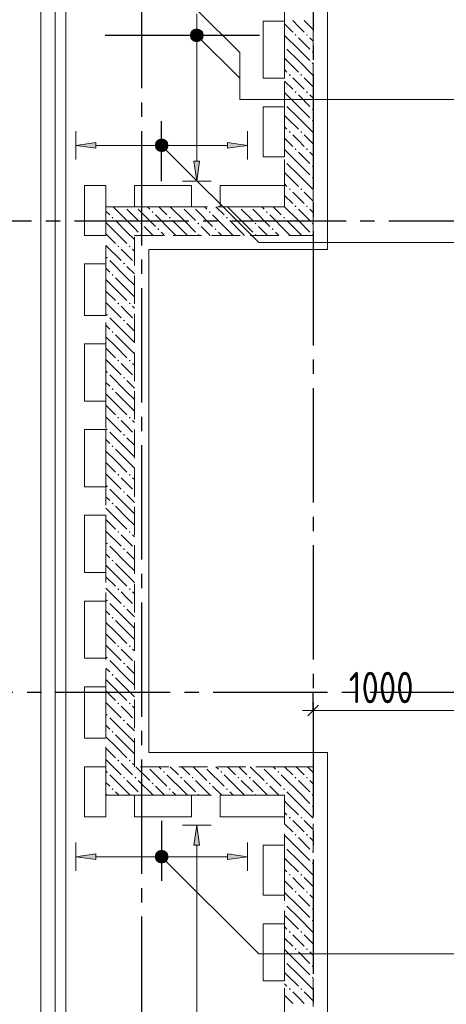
# Model space of a CAD drawing. Header units: millimetres. Extents: x 0 to 32559, y 0 to 42000.
# Tile 10 of 20: x 7071 to 10055, y 29286 to 36180. Entities that reach past the tile are written whole.
import ezdxf

# ---------------------------------------------------------------- set-up
doc = ezdxf.new("R2010")
doc.units = ezdxf.units.MM
doc.linetypes.add('______2', pattern=[270, 200, -70])
doc.linetypes.add('______5', pattern=[1100, 800, -100, 100, -100])
for name, color, linetype, lineweight in [('Standard', 7, 'Continuous', 25), ('Обрамление П-обр. равн.', 7, 'Continuous', 25), ('Оси', 40, '______5', 18), ('Позиционная метка линия выноска', 7, 'Continuous', 13), ('Позиционная метка номер позиции', 7, 'Continuous', 13)]:
    doc.layers.add(name, color=color, linetype=linetype, lineweight=lineweight)
doc.layers.add('ЖБ Перекрытие верхний уровень', color=7, linetype='Continuous', lineweight=25, true_color=0xe0e0ff)
doc.layers.add('ЖБ Стена верхний уровень', color=7, linetype='Continuous', lineweight=25, true_color=0x006e00)
doc.styles.add('GOST 2.304-81', font='txt')

msp = doc.modelspace()

# ---------------------------------------------------------------- hatches: boundary and pattern name
at = {"layer": 'ЖБ Стена верхний уровень', "linetype": 'Continuous', "lineweight": 18, "transparency": 33554687}
for points in [[(8994.5, 36073.1), (9001, 36079.6), (9007.5, 36073.1), (9001, 36066.6)], [(9074.5, 36073.1), (9081, 36079.6), (9087.5, 36073.1), (9081, 36066.6)], [(8924, 35996.6), (8927.5, 35993.1), (8924, 35989.7)], [(9114.5, 35953.1), (9121, 35959.6), (9124, 35956.6), (9124, 35949.7), (9121, 35946.6)], [(9114.5, 35873.1), (9121, 35879.6), (9124, 35876.6), (9124, 35869.7), (9121, 35866.6)], [(8954.5, 35793.1), (8960.9, 35799.6), (8967.4, 35793.1), (8960.9, 35786.6)], [(9034.5, 35793.1), (9041, 35799.6), (9047.4, 35793.1), (9041, 35786.6)], [(8994.5, 35673.1), (9001, 35679.6), (9007.5, 35673.1), (9001, 35666.6)], [(9074.5, 35673.1), (9081, 35679.6), (9087.5, 35673.1), (9081, 35666.6)], [(8924, 35596.6), (8927.5, 35593.1), (8924, 35589.7)], [(9114.5, 35553.1), (9121, 35559.6), (9124, 35556.6), (9124, 35549.7), (9121, 35546.6)], [(9114.5, 35473.1), (9121, 35479.6), (9124, 35476.6), (9124, 35469.7), (9121, 35466.6)], [(8954.5, 35393.1), (8960.9, 35399.6), (8967.4, 35393.1), (8960.9, 35386.6)], [(9034.5, 35393.1), (9041, 35399.6), (9047.4, 35393.1), (9041, 35386.6)], [(8994.5, 35273.1), (9001, 35279.6), (9007.5, 35273.1), (9001, 35266.6)], [(9074.5, 35273.1), (9081, 35279.6), (9087.5, 35273.1), (9081, 35266.6)], [(8924, 35196.6), (8927.5, 35193.1), (8924, 35189.7)], [(9114.5, 35153.1), (9121, 35159.6), (9124, 35156.6), (9124, 35149.7), (9121, 35146.6)], [(9114.5, 35073.1), (9121, 35079.6), (9124, 35076.6), (9124, 35069.7), (9121, 35066.6)], [(8954.5, 34993.1), (8960.9, 34999.6), (8967.4, 34993.1), (8960.9, 34986.6)], [(9034.5, 34993.1), (9041, 34999.6), (9047.4, 34993.1), (9041, 34986.6)], [(7804.3, 34870), (7801, 34866.6), (7797.6, 34870)], [(7884.3, 34870), (7881, 34866.6), (7877.6, 34870)], [(7994.5, 34833.1), (8001, 34839.6), (8007.5, 34833.1), (8001, 34826.6)], [(8204.3, 34870), (8201, 34866.6), (8197.6, 34870)], [(8284.3, 34870), (8281, 34866.6), (8277.6, 34870)], [(8394.5, 34833.1), (8401, 34839.6), (8407.5, 34833.1), (8401, 34826.6)], [(8604.3, 34870), (8601, 34866.6), (8597.6, 34870)], [(8684.3, 34870), (8681, 34866.6), (8677.6, 34870)], [(8794.5, 34833.1), (8801, 34839.6), (8807.5, 34833.1), (8801, 34826.6)], [(8994.5, 34873.1), (9001, 34879.6), (9007.5, 34873.1), (9004.3, 34870), (8997.6, 34870)], [(9004.3, 34870), (9001, 34866.6), (8997.6, 34870)], [(9074.5, 34873.1), (9081, 34879.6), (9087.5, 34873.1), (9084.3, 34870), (9077.6, 34870)], [(9084.3, 34870), (9081, 34866.6), (9077.6, 34870)], [(7714.5, 34793.1), (7721, 34799.6), (7727.5, 34793.1), (7721, 34786.6)], [(7914.5, 34753.1), (7921, 34759.6), (7927.5, 34753.1), (7921, 34746.6)], [(8114.5, 34793.1), (8121, 34799.6), (8127.5, 34793.1), (8121, 34786.6)], [(8314.5, 34753.1), (8321, 34759.6), (8327.5, 34753.1), (8321, 34746.6)], [(8514.5, 34793.1), (8521, 34799.6), (8527.5, 34793.1), (8521, 34786.6)], [(8714.5, 34753.1), (8721, 34759.6), (8727.5, 34753.1), (8721, 34746.6)], [(8914.5, 34793.1), (8921, 34799.6), (8927.5, 34793.1), (8921, 34786.6)], [(9114.5, 34753.1), (9121, 34759.6), (9124, 34756.6), (9124, 34749.7), (9121, 34746.6)], [(7914.5, 34673.1), (7921, 34679.6), (7927.5, 34673.1), (7924.3, 34670), (7917.6, 34670)], [(8034.5, 34713.1), (8041, 34719.6), (8047.4, 34713.1), (8041, 34706.6)], [(8314.5, 34673.1), (8321, 34679.6), (8327.5, 34673.1), (8324.3, 34670), (8317.6, 34670)], [(8434.5, 34713.1), (8441, 34719.6), (8447.4, 34713.1), (8441, 34706.6)], [(8714.5, 34673.1), (8721, 34679.6), (8727.5, 34673.1), (8724.3, 34670), (8717.6, 34670)], [(8834.5, 34713.1), (8841, 34719.6), (8847.4, 34713.1), (8841, 34706.6)], [(9114.5, 34673.1), (9121, 34679.6), (9124, 34676.6), (9124, 34670), (9117.6, 34670)], [(7754.5, 34593.1), (7760.9, 34599.6), (7767.4, 34593.1), (7760.9, 34586.6)], [(7834.5, 34593.1), (7841, 34599.6), (7847.4, 34593.1), (7841, 34586.6)], [(7674.5, 34513.1), (7681, 34519.6), (7687.5, 34513.1), (7681, 34506.6)], [(7794.5, 34473.1), (7801, 34479.6), (7807.5, 34473.1), (7801, 34466.6)], [(7714.5, 34393.1), (7721, 34399.6), (7727.5, 34393.1), (7721, 34386.6)], [(7754.5, 34193.1), (7760.9, 34199.6), (7767.4, 34193.1), (7760.9, 34186.6)], [(7834.5, 34193.1), (7841, 34199.6), (7847.4, 34193.1), (7841, 34186.6)], [(7674.5, 34113.1), (7681, 34119.6), (7687.5, 34113.1), (7681, 34106.6)], [(7794.5, 34073.1), (7801, 34079.6), (7807.5, 34073.1), (7801, 34066.6)], [(7714.5, 33993.1), (7721, 33999.6), (7727.5, 33993.1), (7721, 33986.6)], [(7754.5, 33793.1), (7760.9, 33799.6), (7767.4, 33793.1), (7760.9, 33786.6)], [(7834.5, 33793.1), (7841, 33799.6), (7847.4, 33793.1), (7841, 33786.6)], [(7674.5, 33713.1), (7681, 33719.6), (7687.5, 33713.1), (7681, 33706.6)], [(7794.5, 33673.1), (7801, 33679.6), (7807.5, 33673.1), (7801, 33666.6)], [(7714.5, 33593.1), (7721, 33599.6), (7727.5, 33593.1), (7721, 33586.6)], [(7754.5, 33393.1), (7760.9, 33399.6), (7767.4, 33393.1), (7760.9, 33386.6)], [(7834.5, 33393.1), (7841, 33399.6), (7847.4, 33393.1), (7841, 33386.6)], [(7674.5, 33313.1), (7681, 33319.6), (7687.5, 33313.1), (7681, 33306.6)], [(7794.5, 33273.1), (7801, 33279.6), (7807.5, 33273.1), (7801, 33266.6)], [(7714.5, 33193.1), (7721, 33199.6), (7727.5, 33193.1), (7721, 33186.6)], [(7754.5, 32993.1), (7760.9, 32999.6), (7767.4, 32993.1), (7760.9, 32986.6)], [(7834.5, 32993.1), (7841, 32999.6), (7847.4, 32993.1), (7841, 32986.6)], [(7674.5, 32913.1), (7681, 32919.6), (7687.5, 32913.1), (7681, 32906.6)], [(7794.5, 32873.1), (7801, 32879.6), (7807.5, 32873.1), (7801, 32866.6)], [(7714.5, 32793.1), (7721, 32799.6), (7727.5, 32793.1), (7721, 32786.6)], [(7754.5, 32593.1), (7760.9, 32599.6), (7767.4, 32593.1), (7760.9, 32586.6)], [(7834.5, 32593.1), (7841, 32599.6), (7847.4, 32593.1), (7841, 32586.6)], [(7674.5, 32513.1), (7681, 32519.6), (7687.5, 32513.1), (7681, 32506.6)], [(7794.5, 32473.1), (7801, 32479.6), (7807.5, 32473.1), (7801, 32466.6)], [(7714.5, 32393.1), (7721, 32399.6), (7727.5, 32393.1), (7721, 32386.6)], [(7754.5, 32193.1), (7760.9, 32199.6), (7767.4, 32193.1), (7760.9, 32186.6)], [(7834.5, 32193.1), (7841, 32199.6), (7847.4, 32193.1), (7841, 32186.6)], [(7674.5, 32113.1), (7681, 32119.6), (7687.5, 32113.1), (7681, 32106.6)], [(7794.5, 32073.1), (7801, 32079.6), (7807.5, 32073.1), (7801, 32066.6)], [(7714.5, 31993.1), (7721, 31999.6), (7727.5, 31993.1), (7721, 31986.6)], [(7754.5, 31793.1), (7760.9, 31799.6), (7767.4, 31793.1), (7760.9, 31786.6)], [(7834.5, 31793.1), (7841, 31799.6), (7847.4, 31793.1), (7841, 31786.6)], [(7674.5, 31713.1), (7681, 31719.6), (7687.5, 31713.1), (7681, 31706.6)], [(7794.5, 31673.1), (7801, 31679.6), (7807.5, 31673.1), (7801, 31666.6)], [(7714.5, 31593.1), (7721, 31599.6), (7727.5, 31593.1), (7721, 31586.6)], [(7754.5, 31393.1), (7760.9, 31399.6), (7767.4, 31393.1), (7760.9, 31386.6)], [(7834.5, 31393.1), (7841, 31399.6), (7847.4, 31393.1), (7841, 31386.6)], [(7674.5, 31313.1), (7681, 31319.6), (7687.5, 31313.1), (7681, 31306.6)], [(7794.5, 31273.1), (7801, 31279.6), (7807.5, 31273.1), (7801, 31266.6)], [(7714.5, 31193.1), (7721, 31199.6), (7727.5, 31193.1), (7721, 31186.6)], [(7754.5, 30993.1), (7760.9, 30999.6), (7767.4, 30993.1), (7760.9, 30986.6)], [(7834.5, 30993.1), (7841, 30999.6), (7847.4, 30993.1), (7841, 30986.6)], [(7674.5, 30913.1), (7681, 30919.6), (7687.5, 30913.1), (7681, 30906.6)], [(7964.3, 30950), (7960.9, 30946.6), (7957.6, 30950)], [(8074.5, 30913.1), (8081, 30919.6), (8087.5, 30913.1), (8081, 30906.6)], [(8364.3, 30950), (8360.9, 30946.6), (8357.6, 30950)], [(8474.5, 30913.1), (8481, 30919.6), (8487.5, 30913.1), (8481, 30906.6)], [(8764.3, 30950), (8760.9, 30946.6), (8757.6, 30950)], [(8874.5, 30913.1), (8881, 30919.6), (8887.5, 30913.1), (8881, 30906.6)], [(7794.5, 30873.1), (7801, 30879.6), (7807.5, 30873.1), (7801, 30866.6)], [(7874.5, 30873.1), (7881, 30879.6), (7887.5, 30873.1), (7881, 30866.6)], [(7994.5, 30833.1), (8001, 30839.6), (8007.5, 30833.1), (8001, 30826.6)], [(8194.5, 30873.1), (8201, 30879.6), (8207.5, 30873.1), (8201, 30866.6)], [(8274.5, 30873.1), (8281, 30879.6), (8287.5, 30873.1), (8281, 30866.6)], [(8394.5, 30833.1), (8401, 30839.6), (8407.5, 30833.1), (8401, 30826.6)], [(8594.5, 30873.1), (8601, 30879.6), (8607.5, 30873.1), (8601, 30866.6)], [(8674.5, 30873.1), (8681, 30879.6), (8687.5, 30873.1), (8681, 30866.6)], [(8794.5, 30833.1), (8801, 30839.6), (8807.5, 30833.1), (8801, 30826.6)], [(8994.5, 30873.1), (9001, 30879.6), (9007.5, 30873.1), (9001, 30866.6)], [(9074.5, 30873.1), (9081, 30879.6), (9087.5, 30873.1), (9081, 30866.6)], [(7714.5, 30793.1), (7721, 30799.6), (7727.5, 30793.1), (7721, 30786.6)], [(7914.5, 30753.1), (7921, 30759.6), (7927.5, 30753.1), (7924.3, 30750), (7917.6, 30750)], [(8114.5, 30793.1), (8121, 30799.6), (8127.5, 30793.1), (8121, 30786.6)], [(8314.5, 30753.1), (8321, 30759.6), (8327.5, 30753.1), (8324.3, 30750), (8317.6, 30750)], [(8514.5, 30793.1), (8521, 30799.6), (8527.5, 30793.1), (8521, 30786.6)], [(8714.5, 30753.1), (8721, 30759.6), (8727.5, 30753.1), (8724.3, 30750), (8717.6, 30750)], [(8914.5, 30793.1), (8921, 30799.6), (8924, 30796.6), (8924, 30789.7), (8921, 30786.6)], [(8924, 30796.6), (8927.5, 30793.1), (8924, 30789.7)], [(9114.5, 30753.1), (9121, 30759.6), (9124, 30756.6), (9124, 30749.7), (9121, 30746.6)], [(9114.5, 30673.1), (9121, 30679.6), (9124, 30676.6), (9124, 30669.7), (9121, 30666.6)], [(8954.5, 30593.1), (8960.9, 30599.6), (8967.4, 30593.1), (8960.9, 30586.6)], [(9034.5, 30593.1), (9041, 30599.6), (9047.4, 30593.1), (9041, 30586.6)], [(8994.5, 30473.1), (9001, 30479.6), (9007.5, 30473.1), (9001, 30466.6)], [(9074.5, 30473.1), (9081, 30479.6), (9087.5, 30473.1), (9081, 30466.6)], [(8924, 30396.6), (8927.5, 30393.1), (8924, 30389.7)], [(9114.5, 30353.1), (9121, 30359.6), (9124, 30356.6), (9124, 30349.7), (9121, 30346.6)], [(9114.5, 30273.1), (9121, 30279.6), (9124, 30276.6), (9124, 30269.7), (9121, 30266.6)], [(8954.5, 30193.1), (8960.9, 30199.6), (8967.4, 30193.1), (8960.9, 30186.6)], [(9034.5, 30193.1), (9041, 30199.6), (9047.4, 30193.1), (9041, 30186.6)], [(8994.5, 30073.1), (9001, 30079.6), (9007.5, 30073.1), (9001, 30066.6)], [(9074.5, 30073.1), (9081, 30079.6), (9087.5, 30073.1), (9081, 30066.6)], [(8924, 29996.6), (8927.5, 29993.1), (8924, 29989.7)], [(9114.5, 29953.1), (9121, 29959.6), (9124, 29956.6), (9124, 29949.7), (9121, 29946.6)], [(9114.5, 29873.1), (9121, 29879.6), (9124, 29876.6), (9124, 29869.7), (9121, 29866.6)], [(8954.5, 29793.1), (8960.9, 29799.6), (8967.4, 29793.1), (8960.9, 29786.6)], [(9034.5, 29793.1), (9041, 29799.6), (9047.4, 29793.1), (9041, 29786.6)], [(8994.5, 29673.1), (9001, 29679.6), (9007.5, 29673.1), (9001, 29666.6)], [(9074.5, 29673.1), (9081, 29679.6), (9087.5, 29673.1), (9081, 29666.6)], [(8924, 29596.6), (8927.5, 29593.1), (8924, 29589.7)], [(9114.5, 29553.1), (9121, 29559.6), (9124, 29556.6), (9124, 29549.7), (9121, 29546.6)], [(9114.5, 29473.1), (9121, 29479.6), (9124, 29476.6), (9124, 29469.7), (9121, 29466.6)], [(8954.5, 29393.1), (8960.9, 29399.6), (8967.4, 29393.1), (8960.9, 29386.6)], [(9034.5, 29393.1), (9041, 29399.6), (9047.4, 29393.1), (9041, 29386.6)]]:
    msp.add_hatch(color=7, dxfattribs=at).paths.add_polyline_path(points, flags=16)
at = {"layer": 'Обрамление П-обр. равн.', "linetype": 'Continuous', "lineweight": 13, "transparency": 33554687}
for points in [[(7604, 35280), (7464, 35300), (7604, 35320)], [(8330, 35190), (8310.1, 35050), (8290.1, 35190)], [(7604, 30300), (7464, 30320), (7604, 30340)]]:
    msp.add_hatch(color=7, dxfattribs=at).paths.add_polyline_path(points, flags=16)
for points in [[(8025.3, 35277.5), (8025.3, 35322.5), (8019, 35300)], [(8025.3, 35322.5), (8041.5, 35261.3), (8041.5, 35338.7)], [(8025.3, 35322.5), (8025.3, 35277.5), (8041.5, 35261.3)], [(8041.5, 35338.7), (8064, 35255), (8064, 35345)], [(8041.5, 35338.7), (8041.5, 35261.3), (8064, 35255)], [(8064, 35345), (8064, 35255), (8086.5, 35261.3)], [(8064, 35345), (8086.5, 35261.3), (8086.5, 35338.7)], [(8086.5, 35338.7), (8086.5, 35261.3), (8102.7, 35277.5)], [(8086.5, 35338.7), (8102.7, 35277.5), (8102.7, 35322.5)], [(8102.7, 35322.5), (8102.7, 35277.5), (8109, 35300)], [(8524, 35280), (8664, 35300), (8524, 35320)], [(8330, 30400), (8310.1, 30540), (8290.1, 30400)], [(8025.3, 30297.5), (8025.3, 30342.5), (8019, 30320)], [(8025.3, 30342.5), (8041.5, 30281.3), (8041.5, 30358.7)], [(8025.3, 30342.5), (8025.3, 30297.5), (8041.5, 30281.3)], [(8041.5, 30358.7), (8064, 30275), (8064, 30365)], [(8041.5, 30358.7), (8041.5, 30281.3), (8064, 30275)], [(8064, 30365), (8064, 30275), (8086.5, 30281.3)], [(8064, 30365), (8086.5, 30281.3), (8086.5, 30358.7)], [(8086.5, 30358.7), (8086.5, 30281.3), (8102.7, 30297.5)], [(8086.5, 30358.7), (8102.7, 30297.5), (8102.7, 30342.5)], [(8102.7, 30342.5), (8102.7, 30297.5), (8109, 30320)], [(8524, 30300), (8664, 30320), (8524, 30340)]]:
    msp.add_hatch(color=7, dxfattribs=at).paths.add_polyline_path(points)
at = {"layer": 'Позиционная метка номер позиции', "linetype": 'Continuous', "lineweight": 13, "transparency": 33554687}
for points in [[(8266.8, 36081.5), (8298.6, 36113.3), (8278.2, 36101.8)], [(8298.6, 36113.3), (8266.8, 36081.5), (8266.8, 36058.5)], [(8298.6, 36113.3), (8266.8, 36058.5), (8321.5, 36113.3)], [(8321.5, 36113.3), (8266.8, 36058.5), (8278.2, 36038.2)], [(8321.5, 36113.3), (8278.2, 36038.2), (8341.9, 36101.8)], [(8341.9, 36101.8), (8278.2, 36038.2), (8298.6, 36026.7)], [(8341.9, 36101.8), (8298.6, 36026.7), (8353.3, 36081.5)], [(8353.3, 36081.5), (8298.6, 36026.7), (8321.5, 36026.7)], [(8353.3, 36081.5), (8321.5, 36026.7), (8353.3, 36058.5)], [(8353.3, 36058.5), (8321.5, 36026.7), (8341.9, 36038.2)], [(8020.7, 35311.5), (8052.5, 35343.3), (8032.2, 35331.8)], [(8052.5, 35343.3), (8020.7, 35311.5), (8020.7, 35288.5)], [(8052.5, 35343.3), (8020.7, 35288.5), (8075.5, 35343.3)], [(8075.5, 35343.3), (8020.7, 35288.5), (8032.2, 35268.2)], [(8075.5, 35343.3), (8032.2, 35268.2), (8095.8, 35331.8)], [(8095.8, 35331.8), (8032.2, 35268.2), (8052.5, 35256.7)], [(8095.8, 35331.8), (8052.5, 35256.7), (8107.3, 35311.5)], [(8107.3, 35311.5), (8052.5, 35256.7), (8075.5, 35256.7)], [(8107.3, 35311.5), (8075.5, 35256.7), (8107.3, 35288.5)], [(8107.3, 35288.5), (8075.5, 35256.7), (8095.8, 35268.2)], [(8020.7, 30331.5), (8052.5, 30363.3), (8032.2, 30351.8)], [(8052.5, 30363.3), (8020.7, 30331.5), (8020.7, 30308.5)], [(8052.5, 30363.3), (8020.7, 30308.5), (8075.5, 30363.3)], [(8075.5, 30363.3), (8020.7, 30308.5), (8032.2, 30288.2)], [(8075.5, 30363.3), (8032.2, 30288.2), (8095.8, 30351.8)], [(8095.8, 30351.8), (8032.2, 30288.2), (8052.5, 30276.7)], [(8095.8, 30351.8), (8052.5, 30276.7), (8107.3, 30331.5)], [(8107.3, 30331.5), (8052.5, 30276.7), (8075.5, 30276.7)], [(8107.3, 30331.5), (8075.5, 30276.7), (8107.3, 30308.5)], [(8107.3, 30308.5), (8075.5, 30276.7), (8095.8, 30288.2)]]:
    msp.add_hatch(color=7, dxfattribs=at).paths.add_polyline_path(points)

# ---------------------------------------------------------------- linework, layer by layer
at = {"layer": 'Standard', "color": 251, "linetype": 'Continuous', "lineweight": -3, "true_color": 0x656565, "transparency": 33554687}
for q in [(9124, 31469.3), (9124, 31219.3)]:
    msp.add_line((9124, 31344.3), q, dxfattribs=at)
at = {"layer": 'Standard', "color": 7, "linetype": 'Continuous', "lineweight": 25, "transparency": 33554687}
msp.add_line((9161.5, 31381.8), (9086.5, 31306.8), dxfattribs=at)
at = {"layer": 'Standard', "color": 7, "linetype": 'Continuous', "lineweight": 13, "transparency": 33554687}
for p, q in [((9124, 31344.3), (9049, 31344.3)), ((10124, 31344.3), (9124, 31344.3))]:
    msp.add_line(p, q, dxfattribs=at)
at = {"layer": 'Standard', "color": 254, "linetype": 'Continuous', "lineweight": 13, "true_color": 0xc4c4ff, "transparency": 33554687}
for points in [[(7219, 16759), (26494, 16759), (26494, 38671), (7219, 38671), (7219, 16759)], [(7319, 16859), (26394, 16859), (26394, 38571), (7319, 38571), (7319, 16859)]]:
    msp.add_lwpolyline(points, dxfattribs=at)
at = {"layer": 'ЖБ Перекрытие верхний уровень', "color": 7, "linetype": 'Continuous', "lineweight": 18, "transparency": 33554687}
for p, q in [((7394, 38500), (7394, 16930)), ((8774, 35770), (8774, 36170)), ((8774, 36170), (8924, 36170)), ((8924, 36170), (8924, 35770)), ((8924, 35770), (8774, 35770)), ((8774, 35220), (8774, 35570)), ((8774, 35570), (8924, 35570)), ((8924, 35570), (8924, 35220)), ((8924, 35220), (8774, 35220)), ((7524, 34670), (7524, 35020)), ((7524, 35020), (7674, 35020)), ((7674, 35020), (7674, 34670)), ((7874, 35020), (8274, 35020)), ((7874, 34870), (7874, 35020)), ((8274, 35020), (8274, 34870)), ((8474, 34870), (8474, 35020)), ((8474, 35020), (8924, 35020)), ((8924, 35020), (8924, 34870)), ((8274, 34870), (7874, 34870)), ((8924, 34870), (8474, 34870)), ((7674, 34670), (7524, 34670)), ((7524, 34110), (7524, 34470)), ((7524, 34470), (7674, 34470)), ((7674, 34470), (7674, 34110)), ((7674, 34110), (7524, 34110)), ((7524, 33510), (7524, 33910)), ((7524, 33910), (7674, 33910)), ((7674, 33910), (7674, 33510)), ((7674, 33510), (7524, 33510)), ((7524, 32910), (7524, 33310)), ((7524, 33310), (7674, 33310)), ((7674, 33310), (7674, 32910)), ((7674, 32910), (7524, 32910)), ((7524, 32310), (7524, 32710)), ((7524, 32710), (7674, 32710)), ((7674, 32710), (7674, 32310)), ((7674, 32310), (7524, 32310)), ((7524, 31710), (7524, 32110)), ((7524, 32110), (7674, 32110)), ((7674, 32110), (7674, 31710)), ((7674, 31710), (7524, 31710)), ((7524, 31150), (7524, 31510)), ((7524, 31510), (7674, 31510)), ((7674, 31510), (7674, 31150)), ((7674, 31150), (7524, 31150)), ((7524, 30950), (7674, 30950)), ((7524, 30600), (7524, 30950)), ((7674, 30950), (7674, 30600)), ((7874, 30600), (7874, 30750)), ((7874, 30750), (8274, 30750)), ((8274, 30750), (8274, 30600)), ((8474, 30750), (8924, 30750)), ((8474, 30600), (8474, 30750)), ((8924, 30750), (8924, 30600)), ((7674, 30600), (7524, 30600)), ((8274, 30600), (7874, 30600)), ((8924, 30600), (8474, 30600)), ((8774, 30050), (8774, 30400)), ((8774, 30400), (8924, 30400)), ((8924, 30400), (8924, 30050)), ((8924, 30050), (8774, 30050)), ((8774, 29850), (8924, 29850)), ((8774, 29450), (8774, 29850)), ((8924, 29850), (8924, 29450)), ((8924, 29450), (8774, 29450))]:
    msp.add_line(p, q, dxfattribs=at)
at = {"layer": 'ЖБ Стена верхний уровень', "color": 251, "linetype": '______2', "lineweight": 13, "true_color": 0x656565, "transparency": 33554687}
for p, q in [((8924, 38170), (8924, 34870)), ((9124, 34870), (9124, 37970)), ((7874, 34870), (7674, 34870)), ((7674, 34870), (7674, 30950)), ((8924, 34870), (7874, 34870)), ((9124, 34670), (9124, 34870)), ((7874, 30950), (7874, 34670)), ((7874, 34670), (9124, 34670)), ((7674, 30950), (7674, 30750)), ((8924, 30950), (7874, 30950)), ((9124, 30950), (8924, 30950)), ((9124, 27650), (9124, 30950)), ((7674, 30750), (8924, 30750)), ((8924, 30750), (8924, 27650))]:
    msp.add_line(p, q, dxfattribs=at)
at = {"layer": 'ЖБ Стена верхний уровень', "color": 9, "linetype": 'Continuous', "lineweight": 18, "true_color": 0xc7c7c7, "transparency": 33554687}
for p, q in [((8924, 36150.1), (8981, 36093.1)), ((9021, 36133.1), (8981, 36173.1)), ((9060.9, 36093.1), (9021, 36133.1)), ((9060.9, 36173.1), (9124, 36110.1)), ((9021, 35973.1), (8924, 36070.1)), ((9021, 36053.1), (9101, 35973.1)), ((9101, 36053.1), (9124, 36030.1)), ((8941, 35973.1), (9021, 35893.1)), ((9021, 35973.1), (9101, 35893.1)), ((8941, 35893.1), (8924, 35910.1)), ((8941, 35893.1), (9021, 35813.1)), ((9021, 35893.1), (9124, 35790.1)), ((8924, 35830.1), (8941, 35813.1)), ((8924, 35750.1), (8981, 35693.1)), ((9021, 35733.1), (8981, 35773.1)), ((9060.9, 35693.1), (9021, 35733.1)), ((9060.9, 35773.1), (9124, 35710.1)), ((9021, 35573.1), (8924, 35670.1)), ((9021, 35653.1), (9101, 35573.1)), ((9101, 35653.1), (9124, 35630.1)), ((8941, 35573.1), (9021, 35493.1)), ((9021, 35573.1), (9101, 35493.1)), ((8941, 35493.1), (8924, 35510.1)), ((8941, 35493.1), (9021, 35413.1)), ((9021, 35493.1), (9124, 35390.1)), ((8924, 35430.1), (8941, 35413.1)), ((9021, 35333.1), (8981, 35373.1)), ((9060.9, 35373.1), (9124, 35310.1)), ((8924, 35350.1), (8981, 35293.1)), ((9060.9, 35293.1), (9021, 35333.1)), ((9021, 35173.1), (8924, 35270.1)), ((9021, 35253.1), (9101, 35173.1)), ((9101, 35253.1), (9124, 35230.1)), ((8941, 35173.1), (9021, 35093.1)), ((9021, 35173.1), (9101, 35093.1)), ((8941, 35093.1), (8924, 35110.1)), ((8941, 35093.1), (9021, 35013.1)), ((9021, 35093.1), (9124, 34990.1)), ((8924, 35030.1), (8941, 35013.1)), ((8924, 34950.1), (8981, 34893.1)), ((9021, 34933.1), (8981, 34973.1)), ((9060.9, 34973.1), (9124, 34910.1)), ((9060.9, 34893.1), (9021, 34933.1)), ((7674, 34840.1), (7701, 34813.1)), ((7821, 34773.1), (7724.1, 34870)), ((7821, 34853.1), (7874, 34800.1)), ((7901, 34853.1), (8021, 34733.1)), ((7964.1, 34870), (7981, 34853.1)), ((8141, 34693.1), (8021, 34813.1)), ((8044.1, 34870), (8101, 34813.1)), ((8221, 34773.1), (8124.1, 34870)), ((8221, 34853.1), (8301, 34773.1)), ((8301, 34853.1), (8421, 34733.1)), ((8364.1, 34870), (8381, 34853.1)), ((8541, 34693.1), (8421, 34813.1)), ((8444.1, 34870), (8501, 34813.1)), ((8621, 34773.1), (8524.1, 34870)), ((8621, 34853.1), (8701, 34773.1)), ((8701, 34853.1), (8821, 34733.1)), ((8764.1, 34870), (8781, 34853.1)), ((8941, 34693.1), (8821, 34813.1)), ((8844.1, 34870), (8901, 34813.1)), ((8924.1, 34870), (8924, 34870.1)), ((9021, 34773.1), (8924.1, 34870)), ((9021, 34853.1), (9101, 34773.1)), ((9101, 34853.1), (9124, 34830.1)), ((7741, 34693.1), (7674, 34760.1)), ((7741, 34773.1), (7821, 34693.1)), ((7821, 34773.1), (7874, 34720.1)), ((7874, 34800.1), (7901, 34773.1)), ((8141, 34773.1), (8221, 34693.1)), ((8221, 34773.1), (8301, 34693.1)), ((8541, 34773.1), (8621, 34693.1)), ((8621, 34773.1), (8701, 34693.1)), ((8941, 34773.1), (9021, 34693.1)), ((9021, 34773.1), (9101, 34693.1)), ((7674, 34680.1), (7741, 34613.1)), ((7741, 34693.1), (7821, 34613.1)), ((7821, 34693.1), (7874, 34640.1)), ((7874, 34720.1), (7901, 34693.1)), ((7981, 34693.1), (7941, 34733.1)), ((8004.1, 34670), (7981, 34693.1)), ((8060.9, 34693.1), (8084.1, 34670)), ((8141, 34693.1), (8164.1, 34670)), ((8221, 34693.1), (8244.1, 34670)), ((8381, 34693.1), (8341, 34733.1)), ((8404.1, 34670), (8381, 34693.1)), ((8460.9, 34693.1), (8484.1, 34670)), ((8541, 34693.1), (8564.1, 34670)), ((8621, 34693.1), (8644.1, 34670)), ((8781, 34693.1), (8741, 34733.1)), ((8804.1, 34670), (8781, 34693.1)), ((8860.9, 34693.1), (8884.1, 34670)), ((8941, 34693.1), (8964.1, 34670)), ((9021, 34693.1), (9044.1, 34670)), ((7674, 34600.1), (7781, 34493.1)), ((7821, 34533.1), (7781, 34573.1)), ((7860.9, 34573.1), (7874, 34560.1)), ((7821, 34373.1), (7701, 34493.1)), ((7860.9, 34493.1), (7821, 34533.1)), ((7674, 34440.1), (7701, 34413.1)), ((7821, 34453.1), (7874, 34400.1)), ((7741, 34293.1), (7674, 34360.1)), ((7741, 34373.1), (7821, 34293.1)), ((7821, 34373.1), (7874, 34320.1)), ((7674, 34280.1), (7741, 34213.1)), ((7741, 34293.1), (7821, 34213.1)), ((7821, 34293.1), (7874, 34240.1)), ((7674, 34200.1), (7781, 34093.1)), ((7821, 34133.1), (7781, 34173.1)), ((7860.9, 34093.1), (7821, 34133.1)), ((7860.9, 34173.1), (7874, 34160.1)), ((7821, 33973.1), (7701, 34093.1)), ((7674, 34040.1), (7701, 34013.1)), ((7821, 34053.1), (7874, 34000.1)), ((7741, 33893.1), (7674, 33960.1)), ((7741, 33973.1), (7821, 33893.1)), ((7821, 33973.1), (7874, 33920.1)), ((7674, 33880.1), (7741, 33813.1)), ((7741, 33893.1), (7821, 33813.1)), ((7821, 33893.1), (7874, 33840.1)), ((7674, 33800.1), (7781, 33693.1)), ((7821, 33733.1), (7781, 33773.1)), ((7860.9, 33693.1), (7821, 33733.1)), ((7860.9, 33773.1), (7874, 33760.1)), ((7821, 33573.1), (7701, 33693.1)), ((7821, 33653.1), (7874, 33600.1)), ((7674, 33640.1), (7701, 33613.1)), ((7741, 33573.1), (7821, 33493.1)), ((7821, 33573.1), (7874, 33520.1)), ((7741, 33493.1), (7674, 33560.1)), ((7674, 33480.1), (7741, 33413.1)), ((7741, 33493.1), (7821, 33413.1)), ((7821, 33493.1), (7874, 33440.1)), ((7674, 33400.1), (7781, 33293.1)), ((7821, 33333.1), (7781, 33373.1)), ((7860.9, 33373.1), (7874, 33360.1)), ((7860.9, 33293.1), (7821, 33333.1)), ((7674, 33240.1), (7701, 33213.1)), ((7821, 33173.1), (7701, 33293.1)), ((7821, 33253.1), (7874, 33200.1)), ((7741, 33093.1), (7674, 33160.1)), ((7741, 33173.1), (7821, 33093.1)), ((7821, 33173.1), (7874, 33120.1)), ((7741, 33093.1), (7821, 33013.1)), ((7821, 33093.1), (7874, 33040.1)), ((7674, 33080.1), (7741, 33013.1)), ((7674, 33000.1), (7781, 32893.1)), ((7821, 32933.1), (7781, 32973.1)), ((7860.9, 32973.1), (7874, 32960.1)), ((7821, 32773.1), (7701, 32893.1)), ((7860.9, 32893.1), (7821, 32933.1)), ((7674, 32840.1), (7701, 32813.1)), ((7821, 32853.1), (7874, 32800.1)), ((7741, 32693.1), (7674, 32760.1)), ((7741, 32773.1), (7821, 32693.1)), ((7821, 32773.1), (7874, 32720.1)), ((7674, 32680.1), (7741, 32613.1)), ((7741, 32693.1), (7821, 32613.1)), ((7821, 32693.1), (7874, 32640.1)), ((7674, 32600.1), (7781, 32493.1)), ((7821, 32533.1), (7781, 32573.1)), ((7860.9, 32573.1), (7874, 32560.1)), ((7821, 32373.1), (7701, 32493.1)), ((7860.9, 32493.1), (7821, 32533.1)), ((7674, 32440.1), (7701, 32413.1)), ((7821, 32453.1), (7874, 32400.1)), ((7741, 32293.1), (7674, 32360.1)), ((7741, 32373.1), (7821, 32293.1)), ((7821, 32373.1), (7874, 32320.1)), ((7674, 32280.1), (7741, 32213.1)), ((7741, 32293.1), (7821, 32213.1)), ((7821, 32293.1), (7874, 32240.1)), ((7674, 32200.1), (7781, 32093.1)), ((7821, 32133.1), (7781, 32173.1)), ((7860.9, 32093.1), (7821, 32133.1)), ((7860.9, 32173.1), (7874, 32160.1)), ((7821, 31973.1), (7701, 32093.1)), ((7674, 32040.1), (7701, 32013.1)), ((7821, 32053.1), (7874, 32000.1)), ((7741, 31893.1), (7674, 31960.1)), ((7741, 31973.1), (7821, 31893.1)), ((7821, 31973.1), (7874, 31920.1)), ((7674, 31880.1), (7741, 31813.1)), ((7741, 31893.1), (7821, 31813.1)), ((7821, 31893.1), (7874, 31840.1)), ((7674, 31800.1), (7781, 31693.1)), ((7821, 31733.1), (7781, 31773.1)), ((7860.9, 31693.1), (7821, 31733.1)), ((7860.9, 31773.1), (7874, 31760.1)), ((7821, 31573.1), (7701, 31693.1)), ((7821, 31653.1), (7874, 31600.1)), ((7674, 31640.1), (7701, 31613.1)), ((7741, 31573.1), (7821, 31493.1)), ((7821, 31573.1), (7874, 31520.1)), ((7741, 31493.1), (7674, 31560.1)), ((7674, 31480.1), (7741, 31413.1)), ((7741, 31493.1), (7821, 31413.1)), ((7821, 31493.1), (7874, 31440.1)), ((7674, 31400.1), (7781, 31293.1)), ((7821, 31333.1), (7781, 31373.1)), ((7860.9, 31373.1), (7874, 31360.1)), ((7860.9, 31293.1), (7821, 31333.1)), ((7674, 31240.1), (7701, 31213.1)), ((7821, 31173.1), (7701, 31293.1)), ((7821, 31253.1), (7874, 31200.1)), ((7741, 31093.1), (7674, 31160.1)), ((7741, 31173.1), (7821, 31093.1)), ((7821, 31173.1), (7874, 31120.1)), ((7741, 31093.1), (7821, 31013.1)), ((7821, 31093.1), (7874, 31040.1)), ((7674, 31080.1), (7741, 31013.1)), ((7674, 31000.1), (7724.1, 30950)), ((7804.1, 30950), (7781, 30973.1)), ((7860.9, 30973.1), (7874, 30960.1)), ((7821, 30773.1), (7701, 30893.1)), ((7724.1, 30950), (7781, 30893.1)), ((7821, 30933.1), (7804.1, 30950)), ((7860.9, 30893.1), (7821, 30933.1)), ((7884.1, 30950), (7981, 30853.1)), ((7981, 30933.1), (8101, 30813.1)), ((8044.1, 30950), (8060.9, 30933.1)), ((8221, 30773.1), (8101, 30893.1)), ((8124.1, 30950), (8181, 30893.1)), ((8221, 30933.1), (8204.1, 30950)), ((8260.9, 30893.1), (8221, 30933.1)), ((8284.1, 30950), (8381, 30853.1)), ((8381, 30933.1), (8501, 30813.1)), ((8444.1, 30950), (8460.9, 30933.1)), ((8621, 30773.1), (8501, 30893.1)), ((8524.1, 30950), (8581, 30893.1)), ((8621, 30933.1), (8604.1, 30950)), ((8660.9, 30893.1), (8621, 30933.1)), ((8684.1, 30950), (8781, 30853.1)), ((8781, 30933.1), (8901, 30813.1)), ((8844.1, 30950), (8860.9, 30933.1)), ((8924, 30870.1), (8901, 30893.1)), ((8924.1, 30950), (8981, 30893.1)), ((9021, 30933.1), (9004.1, 30950)), ((9060.9, 30893.1), (9021, 30933.1)), ((9084.1, 30950), (9124, 30910.1)), ((7674, 30840.1), (7701, 30813.1)), ((7821, 30853.1), (7901, 30773.1)), ((7901, 30853.1), (8004.1, 30750)), ((8221, 30853.1), (8301, 30773.1)), ((8301, 30853.1), (8404.1, 30750)), ((8621, 30853.1), (8701, 30773.1)), ((8701, 30853.1), (8804.1, 30750)), ((9021, 30773.1), (8924, 30870.1)), ((9021, 30853.1), (9101, 30773.1)), ((9101, 30853.1), (9124, 30830.1)), ((7684.1, 30750), (7674, 30760.1)), ((7741, 30773.1), (7764.1, 30750)), ((7821, 30773.1), (7844.1, 30750)), ((8084.1, 30750), (8021, 30813.1)), ((8141, 30773.1), (8164.1, 30750)), ((8221, 30773.1), (8244.1, 30750)), ((8484.1, 30750), (8421, 30813.1)), ((8541, 30773.1), (8564.1, 30750)), ((8621, 30773.1), (8644.1, 30750)), ((8884.1, 30750), (8821, 30813.1)), ((8941, 30773.1), (9021, 30693.1)), ((9021, 30773.1), (9101, 30693.1)), ((8941, 30693.1), (8924, 30710.1)), ((8941, 30693.1), (9021, 30613.1)), ((9021, 30693.1), (9124, 30590.1)), ((8924, 30630.1), (8941, 30613.1)), ((8924, 30550.1), (8981, 30493.1)), ((9021, 30533.1), (8981, 30573.1)), ((9060.9, 30573.1), (9124, 30510.1)), ((9021, 30373.1), (8924, 30470.1)), ((9060.9, 30493.1), (9021, 30533.1)), ((9021, 30453.1), (9101, 30373.1)), ((9101, 30453.1), (9124, 30430.1)), ((8941, 30373.1), (9021, 30293.1)), ((9021, 30373.1), (9101, 30293.1)), ((8941, 30293.1), (8924, 30310.1)), ((8941, 30293.1), (9021, 30213.1)), ((9021, 30293.1), (9124, 30190.1)), ((8924, 30230.1), (8941, 30213.1)), ((8924, 30150.1), (8981, 30093.1)), ((9021, 30133.1), (8981, 30173.1)), ((9060.9, 30093.1), (9021, 30133.1)), ((9060.9, 30173.1), (9124, 30110.1)), ((9021, 29973.1), (8924, 30070.1)), ((9021, 30053.1), (9101, 29973.1)), ((9101, 30053.1), (9124, 30030.1)), ((8941, 29973.1), (9021, 29893.1)), ((9021, 29973.1), (9101, 29893.1)), ((8941, 29893.1), (8924, 29910.1)), ((8941, 29893.1), (9021, 29813.1)), ((9021, 29893.1), (9124, 29790.1)), ((8924, 29830.1), (8941, 29813.1)), ((8924, 29750.1), (8981, 29693.1)), ((9021, 29733.1), (8981, 29773.1)), ((9060.9, 29693.1), (9021, 29733.1)), ((9060.9, 29773.1), (9124, 29710.1)), ((9021, 29573.1), (8924, 29670.1)), ((9021, 29653.1), (9101, 29573.1)), ((9101, 29653.1), (9124, 29630.1)), ((8941, 29573.1), (9021, 29493.1)), ((9021, 29573.1), (9101, 29493.1)), ((8941, 29493.1), (8924, 29510.1)), ((8941, 29493.1), (9021, 29413.1)), ((9021, 29493.1), (9124, 29390.1)), ((8924, 29430.1), (8941, 29413.1)), ((9021, 29333.1), (8981, 29373.1)), ((9060.9, 29373.1), (9124, 29310.1)), ((8924, 29350.1), (8981, 29293.1)), ((9060.9, 29293.1), (9021, 29333.1))]:
    msp.add_line(p, q, dxfattribs=at)
at = {"layer": 'Обрамление П-обр. равн.', "color": 251, "linetype": 'Continuous', "lineweight": 13, "true_color": 0x494949, "transparency": 33554687}
for p, q in [((8310.1, 35190), (8310.1, 36220)), ((7464, 35300), (7464, 35400)), ((8664, 35300), (8664, 35400)), ((7464, 35300), (7604, 35320)), ((7604, 35280), (7464, 35300)), ((7464, 35300), (7464, 35200)), ((7464, 35300), (7464, 35300)), ((7604, 35320), (7604, 35280)), ((7604, 35300), (8034, 35300)), ((8064, 35345), (8064, 35345)), ((8094, 35300), (8524, 35300)), ((8664, 35300), (8524, 35320)), ((8524, 35320), (8524, 35280)), ((8524, 35280), (8664, 35300)), ((8664, 35300), (8664, 35200)), ((8664, 35300), (8664, 35300)), ((8064, 35255), (8064, 35255)), ((8310.1, 35050), (8290.1, 35190)), ((8290.1, 35190), (8330, 35190)), ((8330, 35190), (8310.1, 35050)), ((8310.1, 35050), (8210.1, 35050)), ((8310.1, 35050), (8410.1, 35050)), ((8310.1, 35050), (8310.1, 35050)), ((8310.1, 30540), (8210.1, 30540)), ((8310.1, 30540), (8290.1, 30400)), ((8330, 30400), (8310.1, 30540)), ((8310.1, 30540), (8410.1, 30540)), ((8310.1, 30540), (8310.1, 30540)), ((7464, 30320), (7464, 30420)), ((8664, 30320), (8664, 30420)), ((7464, 30320), (7604, 30340)), ((7604, 30340), (7604, 30300)), ((8064, 30365), (8064, 30365)), ((8290.1, 30400), (8330, 30400)), ((8310.1, 25970), (8310.1, 30400)), ((8664, 30320), (8524, 30340)), ((8524, 30340), (8524, 30300)), ((7604, 30300), (7464, 30320)), ((7464, 30320), (7464, 30220)), ((7464, 30320), (7464, 30320)), ((7604, 30320), (8034, 30320)), ((8064, 30275), (8064, 30275)), ((8094, 30320), (8524, 30320)), ((8524, 30300), (8664, 30320)), ((8664, 30320), (8664, 30220)), ((8664, 30320), (8664, 30320))]:
    msp.add_line(p, q, dxfattribs=at)
at = {"layer": 'Обрамление П-обр. равн.', "color": 7, "linetype": 'Continuous', "lineweight": 25, "transparency": 33554687}
for p, q in [((8749, 36070), (7669, 36070)), ((8064, 35050), (8064, 35470)), ((8064, 30570), (8064, 30150))]:
    msp.add_line(p, q, dxfattribs=at)
at = {"layer": 'Обрамление П-обр. равн.', "color": 251, "linetype": 'Continuous', "lineweight": 13, "true_color": 0x494949, "transparency": 33554687}
for centre in [(8064, 35300), (8064, 30320)]:
    msp.add_circle(centre, 45, dxfattribs=at)
at = {"layer": 'Оси', "color": 8, "linetype": '______5', "lineweight": -3, "transparency": 33554687}
for p, q in [((9124, 39100), (9124, 14930)), ((7924, 38700), (7924, 14930)), ((22554, 34770), (4600, 34770)), ((26824, 31470), (4600, 31470))]:
    msp.add_line(p, q, dxfattribs=at)
at = {"layer": 'Позиционная метка линия выноска', "color": 251, "linetype": 'Continuous', "lineweight": 13, "true_color": 0x494949, "transparency": 33554687}
msp.add_lwpolyline([(9224, 38120), (9224, 34570), (7974, 34570), (7974, 31050), (9224, 31050), (9224, 24050), (7974, 24050), (7974, 20530), (9224, 20530), (9224, 17230), (21974, 17230)], dxfattribs=at)
at = {"layer": 'Позиционная метка номер позиции', "color": 7, "linetype": 'Continuous', "lineweight": 13, "transparency": 33554687}
for p, q in [((8278.2, 36101.8), (8278.2, 36101.8)), ((8341.9, 36101.8), (8341.9, 36101.8)), ((8278.2, 36038.2), (8278.2, 36038.2)), ((8341.9, 36038.2), (8341.9, 36038.2)), ((8032.2, 35331.8), (8032.2, 35331.8)), ((8095.8, 35331.8), (8095.8, 35331.8)), ((8032.2, 35268.2), (8032.2, 35268.2)), ((8095.8, 35268.2), (8095.8, 35268.2)), ((8032.2, 30351.8), (8032.2, 30351.8)), ((8095.8, 30351.8), (8095.8, 30351.8)), ((8032.2, 30288.2), (8032.2, 30288.2)), ((8095.8, 30288.2), (8095.8, 30288.2))]:
    msp.add_line(p, q, dxfattribs=at)
for points in [[(8310.1, 36250), (8610.1, 35950), (8610.1, 35620), (12255.5, 35620)], [(8310.1, 36070), (8610.1, 35770), (8610.1, 35620), (12255.5, 35620)], [(8064, 35300), (8744, 34620), (12255.5, 34620)], [(8064, 30320), (8744, 29640), (12255.5, 29640)]]:
    msp.add_lwpolyline(points, dxfattribs=at)
for centre in [(8310.1, 36070), (8064, 35300), (8064, 30320)]:
    msp.add_circle(centre, 45, dxfattribs=at)

# ---------------------------------------------------------------- texts
at = {"layer": 'Standard', "color": 7, "linetype": 'Continuous', "lineweight": 25, "transparency": 33554687, "insert": (9373.8, 31394.3), "char_height": 220, "width": 625.735, "attachment_point": 7, "style": 'GOST 2.304-81'}
msp.add_mtext('1000', dxfattribs=at)

doc.saveas('drawing.dxf')
